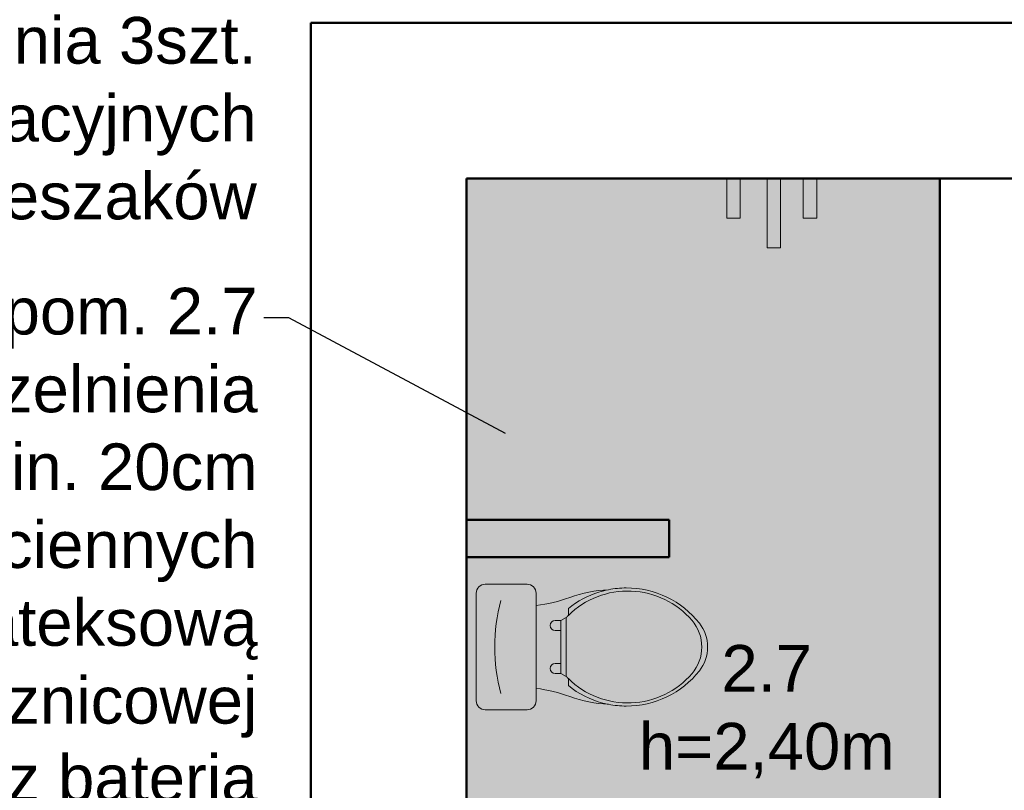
# Model space of a CAD drawing. Header units: metres. Extents: x 158874 to 185002, y -166493 to -154354.
# Tile 78 of 95: x 182627 to 182943, y -158212 to -157965. Entities that reach past the tile are written whole.
import ezdxf
from ezdxf import colors
from ezdxf.entities.mleader import LeaderData, LeaderLine
from ezdxf.math import Vec2, Vec3

# ---------------------------------------------------------------- set-up
doc = ezdxf.new("R2010")
doc.units = ezdxf.units.M
for name, color, linetype, lineweight in [('001_Dark_1 10', 7, 'Continuous', 0), ('gruba50', 7, 'Continuous', 50), ('Wymiarowanie', 1, 'Continuous', 9), ('wymiarowanie9', 1, 'Continuous', 9)]:
    doc.layers.add(name, color=color, linetype=linetype, lineweight=lineweight)
doc.styles.add('Opisowy', font='arial.ttf')
doc.styles.get("Standard").update_dxf_attribs({"font": 'arial.ttf'})

# ---------------------------------------------------------------- blocks, each defined once
blk = doc.blocks.new('wc')
at = {"layer": '001_Dark_1 10', "color": 1}
for p, q in [((179257.53, -159492.14), (179258.45, -159493.82)), ((179261.72, -159493.82), (179258.45, -159493.82)), ((179258.45, -159493.82), (179258.45, -159495.65)), ((179261.72, -159495.65), (179261.72, -159493.82)), ((179266.98, -159493.82), (179261.72, -159493.82)), ((179266.98, -159493.82), (179272.23, -159493.82)), ((179272.23, -159493.82), (179275.51, -159493.82)), ((179272.23, -159495.65), (179272.23, -159493.82)), ((179276.42, -159492.14), (179275.51, -159493.82)), ((179275.51, -159493.82), (179275.51, -159495.65))]:
    blk.add_line(p, q, dxfattribs=at)
for points in [[(179248, -159472.87, -0.230343), (179259.36, -159449.38, -0.16845), (179266.98, -159446.73, -2.883082)], [(179256.83, -159491.46, -0.434217), (179258.45, -159451.74, -0.182634), (179266.98, -159448.63, -2.693815)], [(179285.95, -159472.87, 0.230343), (179274.6, -159449.38, 0.16845), (179266.98, -159446.73, 2.883082)], [(179277.12, -159491.46, 0.434217), (179275.51, -159451.74, 0.182634), (179266.98, -159448.63, 2.693815)], [(179248.56, -159478.56, -0.048023), (179248, -159472.87, -0.16845)], [(179285.39, -159478.56, 0.048023), (179285.95, -159472.87, 0.16845)], [(179284.23, -159501.8, -0.414214), (179287.12, -159504.69), (179287.12, -159518.16, -0.414214), (179284.23, -159521.05), (179266.98, -159521.05), (179249.73, -159521.05, -0.414214), (179246.84, -159518.16), (179246.84, -159504.69, -0.414214), (179249.73, -159501.8), (179253.68, -159501.8, 0.052345), (179251.08, -159491.01, -0.071131), (179248.56, -159478.56, -0.160777)], [(179249.34, -159481.63, -0.026594), (179248.56, -159478.56, -0.16845)], [(179279.4, -159491.46, 0.105447), (179284.98, -159480.34, 0.16845)], [(179285.39, -159478.56, -0.071131), (179282.88, -159491.01, 0.052345), (179280.27, -159501.8), (179284.23, -159501.8, -0.414214)], [(179284.98, -159480.34, 0.015301), (179285.39, -159478.56, 0.16845)], [(179254.56, -159491.46, -0.094048), (179249.34, -159481.63, -0.16845)], [(179256.83, -159491.46), (179254.56, -159491.46, -0.416606)], [(179257.53, -159492.14, -0.008985), (179256.83, -159491.46, -0.182634)], [(179266.98, -159492.14), (179257.53, -159492.14, -0.008985)], [(179266.98, -159492.14), (179276.42, -159492.14, 0.444938)], [(179276.42, -159492.14, 0.008985), (179277.12, -159491.46, 0.182634)], [(179277.12, -159491.46), (179279.4, -159491.46, 0.416606)], [(179253.68, -159501.8), (179266.98, -159501.8, -0.414214)], [(179280.27, -159501.8), (179266.98, -159501.8, 0.414214)]]:
    blk.add_lwpolyline(points, format="xyb", dxfattribs=at)
for centre, radius, start, end in [((179260.08, -159495.65), 1.64, 180, 0), ((179273.87, -159495.65), 1.64, 180, 0), ((179267.01, -159456), 59.08, 255.3288, 269.972), ((179266.95, -159456), 59.08, 270.028, 284.6712)]:
    blk.add_arc(centre, radius, start, end, dxfattribs=at)

msp = doc.modelspace()

# ---------------------------------------------------------------- hatches: boundary and pattern name
at = {"layer": 'wymiarowanie9', "ltscale": 0.2, "transparency": 33554508}
h = msp.add_hatch(color=4, dxfattribs=at)
h.dxf.hatch_style = 1
h.paths.add_polyline_path([(182922.22, -158015.75), (182770.22, -158015.75), (182770.22, -158415.75), (182842.22, -158415.75), (182922.22, -158415.75)])

# ---------------------------------------------------------------- linework, layer by layer
at = {"layer": 'gruba50', "color": 0, "ltscale": 0.2}
for p, q in [((182720.22, -157965.75), (183032.22, -157965.75)), ((182720.22, -157965.75), (182720.22, -158449.69)), ((182770.22, -158015.75), (183032.22, -158015.75)), ((182770.22, -158015.75), (182770.22, -158453.69)), ((182922.22, -158015.75), (182922.22, -158415.75)), ((182770.22, -158125.43), (182835.35, -158125.43)), ((182835.35, -158125.43), (182835.35, -158137.43)), ((182835.35, -158137.43), (182770.22, -158137.43))]:
    msp.add_line(p, q, dxfattribs=at)
at = {"layer": 'wymiarowanie9', "color": 1, "ltscale": 0.2}
for p, q in [((182853.78, -158015.75), (182853.78, -158028.47)), ((182858.13, -158028.47), (182858.13, -158015.75)), ((182866.73, -158015.75), (182866.73, -158038.03)), ((182871.08, -158038.03), (182871.08, -158015.75)), ((182878.37, -158015.75), (182878.37, -158028.47)), ((182882.72, -158028.47), (182882.72, -158015.75)), ((182853.78, -158028.47), (182858.13, -158028.47)), ((182878.37, -158028.47), (182882.72, -158028.47)), ((182866.73, -158038.03), (182871.08, -158038.03))]:
    msp.add_line(p, q, dxfattribs=at)

# ---------------------------------------------------------------- block references
at = {"layer": 'wymiarowanie9', "color": 0, "rotation": 270}
msp.add_blockref('wc', (342294.39, 21100.69), dxfattribs=at)

# ---------------------------------------------------------------- texts
at = {"layer": 'Wymiarowanie', "color": 0, "insert": (182826.73, -158165.65), "char_height": 15, "attachment_point": 1, "style": 'Opisowy'}
msp.add_mtext_dynamic_manual_height_columns('\\A1;\\pxqc;2.7 \\Ph=2,40m', width=79.8241, gutter_width=20, heights=[0], dxfattribs=at)

# ---------------------------------------------------------------- leaders
at = {"layer": 'wymiarowanie9', "color": 217, "ltscale": 0.2, "true_color": 0x93278f}
ml = msp.add_multileader_mtext('Standard', dxfattribs=at)
ml.set_content('\\A1;remont pom. 2.5\\P- wymiana płytek podłogowych z wykonaniem uszczelnienia \\Pfolią w płynie z wywinięciem na ściany min. 20cm\\P- wymiana płytek ściennych\\P- malowanie sufitów farbą lateksową\\P- wymiana deszczownic wraz z bateriami\\P- wymiana umywalki wraz z baterią + dołożenie  1szt.\\P- demontaż miski ustępowej oraz zbiornika elektrycznego na CWU\\P- wymiana wpustów podłogowych na liniowe\\P- wymiana drzwi na nowe wyposażone w otwory nawietrzające min. 220cm{\\H0.7x;\\S2^ ;}\\P- wymiana włącznika świateł + oświetlenia 3szt.\\P- wymiana wewnętrznych maskujących kratek wentylacyjnych\\P- wymiana wieszaków', color=(147, 39, 143))
ml.set_leader_properties()
ml.build(insert=Vec2(0, 0))
ml.multileader.update_dxf_attribs({"arrow_head_size": 12})
ctx = ml.context
ctx.base_point, ctx.char_height, ctx.arrow_head_size, ctx.plane_origin = Vec3(182000.43, -157718.44), 15, 12, Vec3(182586.6, -157666.75)
ctx.text_align_type = 2
notes = []
notes.append((ctx, [(1, (1, 1, 0), (182712.86, -157718.44), (-1, 0), 8, [(0, [(183048.38, -158055.11)], 0, [])])]))
ctx.mtext.insert, ctx.mtext.alignment, ctx.mtext.flow_direction = Vec3(182702.86, -157708.73), 3, 5
at = {"layer": 'wymiarowanie9', "color": 4, "ltscale": 0.2}
ml = msp.add_multileader_mtext('Standard', dxfattribs=at)
ml.set_content('remont pom. 2.7\\P- wymiana płytek podłogowych z wykonaniem uszczelnienia \\Pfolią w płynie z wywinięciem na ściany min. 20cm\\P- wymiana płytek ściennych\\P- malowanie ścian i sufitów farbą lateksową\\P- wymiana baterii prysznicowej\\P- wymiana umywalki wraz z baterią\\P- wymiana miski ustępowej\\P- wymiana wpustów podłogowych', color=4)
ml.set_leader_properties()
ml.build(insert=Vec2(0, 0))
ml.multileader.update_dxf_attribs({"arrow_head_size": 12})
ctx = ml.context
ctx.base_point, ctx.char_height, ctx.arrow_head_size, ctx.plane_origin = Vec3(182148.27, -158060.58), 15, 12, Vec3(182456.26, -158008.9)
ctx.text_align_type = 2
notes.append((ctx, [(1, (1, 1, 0), (182713.12, -158060.58), (-1, 0), 8, [(0, [(182793.37, -158103.39)], 0, [])])]))
ctx.mtext.insert, ctx.mtext.alignment, ctx.mtext.flow_direction = Vec3(182703.12, -158050.88), 3, 5
for ctx, leaders in notes:
    for number, flags, end, landing, length, lines in leaders:
        leader = LeaderData()
        leader.index, (leader.has_last_leader_line, leader.has_dogleg_vector, leader.attachment_direction) = number, flags
        leader.last_leader_point, leader.dogleg_vector, leader.dogleg_length = Vec3(end), Vec3(landing), length
        for number, points, colour, breaks in lines:
            line = LeaderLine()
            line.index, line.vertices, line.color, line.breaks = number, Vec3.list(points), colors.encode_raw_color(colour), breaks
            leader.lines.append(line)
        ctx.leaders.append(leader)

doc.saveas('drawing.dxf')
